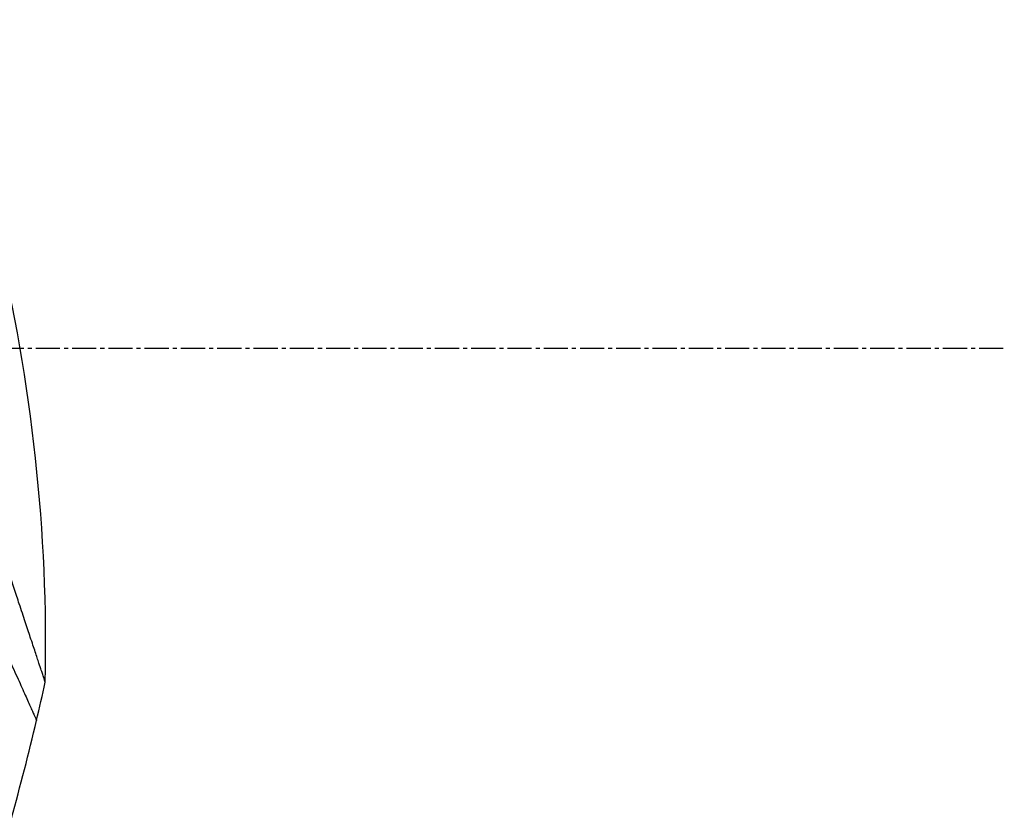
# Model space of a CAD drawing. Header units: millimetres. Extents: x 0 to 5219, y 0 to 2970.
# Tile 63 of 229: x 528 to 597, y 1518 to 1574. Entities that reach past the tile are written whole.
import ezdxf

# ---------------------------------------------------------------- set-up
doc = ezdxf.new("R2010")
doc.units = ezdxf.units.MM
doc.header["$LTSCALE"] = 0.2
doc.linetypes.add('CENTER2', pattern=[1.125, 0.75, -0.125, 0.125, -0.125])
doc.layers.add('02_Center Line', color=1, linetype='CENTER2')

# ---------------------------------------------------------------- blocks, each defined once
blk = doc.blocks.new('Blk$A2R2-4W24V')
for points, knots in [([(-255.708, 786.313), (-255.934, 796.763), (-254.789, 807.329), (-251.077, 822.652), (-249.483, 827.745), (-247.566, 832.701)], [0, 0, 0, 0, 3.135776, 3.135776, 4.729873, 4.729873, 4.729873, 4.729873]), ([(-255.708, 786.313), (-255.708, 786.313), (-255.708, 786.313), (-255.708, 786.314), (-255.706, 786.32), (-255.699, 786.341), (-255.694, 786.355), (-255.674, 786.417), (-255.652, 786.482), (-255.599, 786.642), (-255.567, 786.737), (-255.501, 786.937), (-255.468, 787.037), (-255.382, 787.295), (-255.327, 787.461), (-255.188, 787.88), (-255.101, 788.143), (-254.955, 788.583), (-254.903, 788.739), (-254.789, 789.084), (-254.726, 789.273), (-254.552, 789.8), (-254.434, 790.155), (-254.177, 790.929), (-254.037, 791.351), (-253.775, 792.142), (-253.656, 792.501), (-253.342, 793.446), (-253.142, 794.05), (-252.717, 795.33), (-252.493, 796.006), (-252.259, 796.712)], [2.994008, 2.994008, 2.994008, 2.994008, 2.998917, 2.998917, 3.102407, 3.102407, 3.193729, 3.193729, 3.404829, 3.404829, 3.606578, 3.606578, 3.771982, 3.771982, 3.995205, 3.995205, 4.278205, 4.278205, 4.423595, 4.423595, 4.583388, 4.583388, 4.852579, 4.852579, 5.133194, 5.133194, 5.349319, 5.349319, 5.678864, 5.678864, 6.012538, 6.012538, 6.012538, 6.012538]), ([(-251.003, 792.777), (-251.023, 792.732), (-251.043, 792.687), (-251.063, 792.642), (-251.083, 792.597), (-251.103, 792.553), (-251.123, 792.508), (-251.162, 792.419), (-251.202, 792.331), (-251.241, 792.244), (-251.32, 792.068), (-251.397, 791.895), (-251.473, 791.725), (-251.626, 791.384), (-251.774, 791.053), (-251.918, 790.732), (-252.206, 790.091), (-252.476, 789.489), (-252.727, 788.929), (-252.979, 788.369), (-253.211, 787.85), (-253.425, 787.375), (-253.638, 786.9), (-253.832, 786.468), (-254.006, 786.08), (-254.18, 785.692), (-254.333, 785.35), (-254.467, 785.051), (-254.6, 784.753), (-254.713, 784.5), (-254.806, 784.293), (-254.852, 784.189), (-254.893, 784.097), (-254.928, 784.016), (-254.964, 783.936), (-254.994, 783.867), (-255.019, 783.811), (-255.044, 783.755), (-255.063, 783.711), (-255.076, 783.682), (-255.083, 783.667), (-255.088, 783.655), (-255.091, 783.648), (-255.095, 783.64), (-255.097, 783.636), (-255.097, 783.636), (-255.097, 783.636), (-255.097, 783.636), (-255.097, 783.636)], [0, 0, 0, 0, 0.003914, 0.003914, 0.003914, 0.0078279, 0.0078279, 0.0078279, 0.0156558, 0.0156558, 0.0156558, 0.0313116, 0.0313116, 0.0313116, 0.0626233, 0.0626233, 0.0626233, 0.1252466, 0.1252466, 0.1252466, 0.1878699, 0.1878699, 0.1878699, 0.2504932, 0.2504932, 0.2504932, 0.3131165, 0.3131165, 0.3131165, 0.3757398, 0.3757398, 0.3757398, 0.4070514, 0.4070514, 0.4070514, 0.4383631, 0.4383631, 0.4383631, 0.4696747, 0.4696747, 0.4696747, 0.4853679, 0.4853679, 0.4853679, 0.5009864, 0.5009864, 0.5009864, 0.5015367, 0.5015367, 0.5015367, 0.5015367])]:
    blk.add_open_spline(points, degree=3, knots=knots)
for points in [[(-255.097, 783.636), (-255.307, 784.527), (-255.511, 785.419), (-255.708, 786.313)], [(-253.338, 776.784), (-253.968, 779.056), (-254.555, 781.341), (-255.097, 783.636)]]:
    blk.add_open_spline(points, degree=3)
at = {"layer": '02_Center Line', "ltscale": 11.288275}
blk.add_line((77.676, 809.7), (-322.846, 809.7), dxfattribs=at)

msp = doc.modelspace()

# ---------------------------------------------------------------- block references
at = {"xscale": -1}
msp.add_blockref('Blk$A2R2-4W24V', (274.157, 740.896), dxfattribs=at)

doc.saveas('drawing.dxf')
